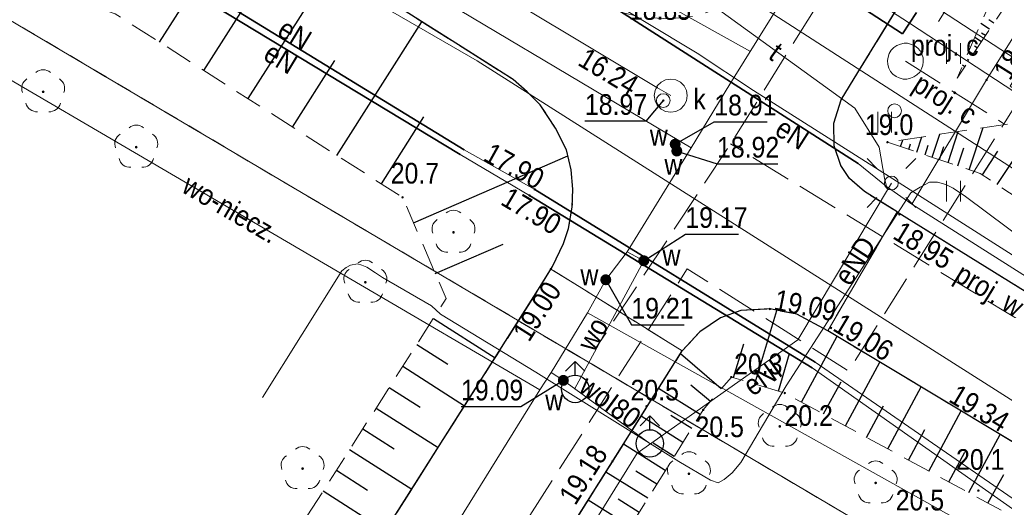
# Model space of a CAD drawing. Header units: metres. Extents: x 6530877 to 6534102, y 6042175 to 6045327.
# Tile 28 of 76: x 6533001 to 6533037, y 6044076 to 6044094. Entities that reach past the tile are written whole.
import ezdxf
from ezdxf.enums import TextEntityAlignment as Align

# ---------------------------------------------------------------- set-up
doc = ezdxf.new("R2010")
doc.units = ezdxf.units.M
doc.header["$MEASUREMENT"] = 0
for name, pattern in [('1.0_0.5', [1.5, 1, -0.5]), ('1.5_0.5', [2, 1.5, -0.5]), ('219-500', [0]), ('egug-500', [1, 0.5, -0.5])]:
    doc.linetypes.add(name, pattern=pattern)
doc.layers.get('0').update_dxf_attribs({"color": 2, "linetype": 'CONTINUOUS', "lineweight": 5})
for name, color, linetype in [('000 Inne (niezydentyfikowane)', 7, 'CONTINUOUS'), ('218-kontur użytku gruntowego', 7, 'CONTINUOUS'), ('219-działka ewidencyjna', 7, 'CONTINUOUS'), ('ciepłownicze urządzenie techniczne - ob. projektowany', 7, 'CONTINUOUS'), ('ciepłownicze urządzenie techniczne - ob. projektowany-Atr17', 7, 'CONTINUOUS'), ('drzewo liściaste', 7, 'CONTINUOUS'), ('hydrant', 7, 'CONTINUOUS'), ('jezdnia', 7, 'CONTINUOUS'), ('komora podziemna', 7, 'CONTINUOUS'), ('komora podziemna - ob. projektowany', 7, 'CONTINUOUS'), ('krawężnik', 7, 'CONTINUOUS'), ('latarnia', 7, 'CONTINUOUS'), ('obudowa ochronna przewodu', 7, 'CONTINUOUS'), ('pikieta naturalna', 7, 'CONTINUOUS'), ('pikieta naturalna-Atr2', 7, 'CONTINUOUS'), ('pikieta sztuczna', 7, 'CONTINUOUS'), ('pikieta sztuczna-Atr2', 7, 'CONTINUOUS'), ('przewód ciepłowniczy', 7, 'CONTINUOUS'), ('przewód ciepłowniczy - ob. projektowany', 7, 'CONTINUOUS'), ('przewód ciepłowniczy - ob. projektowany-Atr1', 7, 'CONTINUOUS'), ('przewód elektroenergetyczny podziemny', 7, 'CONTINUOUS'), ('przewód elektroenergetyczny podziemny-Atr1', 7, 'CONTINUOUS'), ('przewód kanalizacyjny', 7, 'CONTINUOUS'), ('przewód telekomunikacyjny podziemny', 7, 'CONTINUOUS'), ('przewód telekomunikacyjny podziemny-Atr1', 7, 'CONTINUOUS'), ('przewód wodociągowy', 7, 'CONTINUOUS'), ('przewód wodociągowy - ob. projektowany', 7, 'CONTINUOUS'), ('przewód wodociągowy - ob. projektowany-Atr1', 7, 'CONTINUOUS'), ('przewód wodociągowy-Atr1', 7, 'CONTINUOUS'), ('rzędna', 7, 'CONTINUOUS'), ('rzędna-Atr2', 7, 'CONTINUOUS'), ('skarpa nieumocniona', 7, 'CONTINUOUS'), ('trawnik', 7, 'CONTINUOUS'), ('właz do komory lub kanału - okrągły', 7, 'CONTINUOUS'), ('właz do komory lub kanału - okrągły-Atr17', 7, 'CONTINUOUS'), ('zasuwa lub zawór', 7, 'CONTINUOUS'), ('zasuwa lub zawór-Atr17', 7, 'CONTINUOUS')]:
    doc.layers.add(name, color=color, linetype=linetype)
doc.styles.get("Standard").update_dxf_attribs({"font": 'Working1250', "width": 0.75})

# ---------------------------------------------------------------- blocks, each defined once
blk = doc.blocks.new('SM01')
at = {"color": 0, "linetype": 'Continuous', "lineweight": 13}
for p, q in [((-0.53, 0.531), (-0.883, 0.884)), ((0.531, 0.531), (0.884, 0.884)), ((-0.53, -0.53), (-0.883, -0.883)), ((0.531, -0.53), (0.884, -0.883))]:
    blk.add_line(p, q, dxfattribs=at)
blk.add_circle((0, 0), 0.25, dxfattribs=at)
blk = doc.blocks.new('TU04')
at = {"color": 0, "linetype": 'Continuous', "lineweight": 13}
for p, q in [((0, 0), (0, 0.75)), ((0.5, 0), (0.5, 0.75))]:
    blk.add_line(p, q, dxfattribs=at)
blk = doc.blocks.new('PW01')
at = {"linetype": 'Continuous', "lineweight": 13}
h = blk.add_hatch(color=0, dxfattribs=at)
edge = h.paths.add_edge_path()
edge.add_arc((0, 0), 0.045, 0, 360)
blk = doc.blocks.new('SUWH')
at = {"color": 0, "linetype": 'Continuous'}
for p in [(-0.354, 0.646), (0, 0.5), (0.354, 0.646)]:
    blk.add_line(p, (0, 1), dxfattribs=at)
blk.add_circle((0, 0), 0.5, dxfattribs=at)
blk = doc.blocks.new('US25')
at = {"linetype": 'Continuous', "lineweight": 0}
h = blk.add_hatch(color=0, dxfattribs=at)
edge = h.paths.add_edge_path()
edge.add_arc((0, 0), 0.2, 0, 360)
blk = doc.blocks.new('US22')
at = {"color": 0, "linetype": 'Continuous', "lineweight": 13}
blk.add_circle((0, 0), 0.25, dxfattribs=at)
blk = doc.blocks.new('OP021')
at = {"linetype": 'Continuous', "lineweight": 13}
h = blk.add_hatch(color=0, dxfattribs=at)
edge = h.paths.add_edge_path()
edge.add_arc((0, 0), 0.05, 0, 360)
at = {"color": 0, "linetype": 'Continuous', "lineweight": 13}
for centre, start, end in [((0, 0.4), 49.272, 130.728), ((-0.38, 0.124), 121.308, 202.548), ((0.38, 0.124), 337.452, 58.692), ((-0.235, -0.324), 193.221, 274.871), ((0.235, -0.324), 265.129, 346.779)]:
    blk.add_arc(centre, 0.4, start, end, dxfattribs=at)
blk = doc.blocks.new('US15')
at = {"color": 0, "linetype": 'Continuous', "lineweight": 13}
blk.add_circle((0, 0), 0.25, dxfattribs=at)

msp = doc.modelspace()

# ---------------------------------------------------------------- linework, layer by layer
at = {"layer": '000 Inne (niezydentyfikowane)', "color": 7, "linetype": 'Continuous', "lineweight": 25, "flags": 128}
for points in [[(6533005.98, 6044093.03), (6533009.05, 6044097.84)], [(6533009.19, 6044090.98), (6533012.27, 6044095.81)], [(6533007.58, 6044092), (6533009.12, 6044094.41)], [(6533036.27, 6044093.72), (6533036.09, 6044093.84)], [(6533012.41, 6044088.92), (6533015.5, 6044093.77)], [(6533036.12, 6044093.5), (6533035.8, 6044093.71)], [(6533035.82, 6044093.04), (6533035.58, 6044093.2)], [(6533035.97, 6044093.27), (6533035.83, 6044093.36)], [(6533035.67, 6044092.82), (6533035.57, 6044092.88)], [(6533035.37, 6044092.36), (6533035.31, 6044092.4)], [(6533035.52, 6044092.59), (6533035.36, 6044092.69)], [(6533010.8, 6044089.95), (6533012.34, 6044092.37)], [(6533035.22, 6044092.14), (6533035.14, 6044092.19)], [(6533014.03, 6044087.89), (6533015.57, 6044090.32)], [(6533035.38, 6044088.4), (6533035.89, 6044089.93)], [(6533033.48, 6044089.04), (6533033.66, 6044089.59)], [(6533034.03, 6044088.86), (6533034.31, 6044089.69)], [(6533034.61, 6044088.66), (6533034.98, 6044089.79)], [(6533036.39, 6044087.87), (6533037.54, 6044089.6)], [(6533032.88, 6044089.24), (6533032.97, 6044089.48)], [(6533033.18, 6044089.14), (6533033.25, 6044089.34)], [(6533033.78, 6044088.94), (6533033.89, 6044089.29)], [(6533034.3, 6044088.77), (6533034.46, 6044089.25)], [(6533034.96, 6044088.54), (6533035.18, 6044089.2)], [(6533015.2, 6044086.48), (6533020.8, 6044088.9)], [(6533035.86, 6044088.22), (6533036.42, 6044089.07)], [(6533015.99, 6044084.64), (6533018.45, 6044085.7)], [(6533027.59, 6044080.63), (6533028.39, 6044083.3)], [(6533015.92, 6044083.01), (6533018.16, 6044081.58)], [(6533015.32, 6044082.06), (6533016.44, 6044081.35)], [(6533026.82, 6044080.86), (6533027.19, 6044082.09)], [(6533029.29, 6044079.97), (6533030.58, 6044082.36)], [(6533026.37, 6044080.45), (6533024.89, 6044081.72)], [(6533028.45, 6044080.37), (6533028.85, 6044081.73)], [(6533030.88, 6044079.11), (6533032.13, 6044081.42)], [(6533014.81, 6044081.27), (6533017.05, 6044079.83)], [(6533030.09, 6044079.54), (6533030.73, 6044080.71)], [(6533014.32, 6044080.5), (6533015.44, 6044079.79)], [(6533025.61, 6044079.52), (6533024.1, 6044080.46)], [(6533025.98, 6044079.99), (6533025.27, 6044080.59)], [(6533032.42, 6044078.28), (6533033.63, 6044080.52)], [(6533013.84, 6044079.75), (6533016.09, 6044078.32)], [(6533031.65, 6044078.69), (6533032.27, 6044079.83)], [(6533033.91, 6044077.47), (6533035.09, 6044079.65)], [(6533024.98, 6044078.51), (6533023.46, 6044079.46)], [(6533025.3, 6044079.01), (6533024.54, 6044079.49)], [(6533013.36, 6044079), (6533014.49, 6044078.28)], [(6533033.17, 6044077.87), (6533033.77, 6044078.98)], [(6533024.66, 6044078), (6533023.9, 6044078.48)], [(6533035.36, 6044076.69), (6533036.5, 6044078.8)], [(6533012.88, 6044078.25), (6533015.14, 6044076.81)], [(6533024.34, 6044077.49), (6533022.82, 6044078.44)], [(6533034.64, 6044077.08), (6533035.22, 6044078.15)], [(6533012.4, 6044077.5), (6533013.53, 6044076.78)], [(6533023.71, 6044076.48), (6533022.18, 6044077.43)], [(6533024.03, 6044076.99), (6533023.27, 6044077.46)], [(6533036.06, 6044076.3), (6533036.63, 6044077.34)], [(6533011.92, 6044076.75), (6533014.18, 6044075.3)], [(6533023.07, 6044075.46), (6533021.54, 6044076.41)], [(6533023.39, 6044075.97), (6533022.63, 6044076.45)]]:
    msp.add_lwpolyline(points, dxfattribs=at)
at = {"layer": '218-kontur użytku gruntowego', "color": 3, "linetype": 'egug-500', "lineweight": 18, "flags": 128}
for points in [[(6533053.11, 6044062.78), (6532996.7, 6044096.1)], [(6532996.7, 6044096.1), (6533053.11, 6044062.78)]]:
    msp.add_lwpolyline(points, dxfattribs=at)
at = {"layer": '219-działka ewidencyjna', "color": 3, "linetype": '219-500', "lineweight": 18, "flags": 128}
msp.add_lwpolyline([(6532996.7, 6044096.1), (6533053.11, 6044062.78)], dxfattribs=at)
at = {"layer": 'ciepłownicze urządzenie techniczne - ob. projektowany', "color": 212, "linetype": 'Continuous', "lineweight": 18, "flags": 128}
msp.add_lwpolyline([(6533032.84, 6044091.73), (6533032.72, 6044091.78), (6533032.61, 6044091.87), (6533032.52, 6044091.97), (6533032.46, 6044092.09), (6533032.42, 6044092.22), (6533032.41, 6044092.36), (6533032.43, 6044092.49), (6533032.47, 6044092.62), (6533032.54, 6044092.74), (6533032.64, 6044092.83), (6533032.75, 6044092.91), (6533032.88, 6044092.96), (6533033.01, 6044092.99), (6533033.14, 6044092.99), (6533033.28, 6044092.95), (6533033.4, 6044092.9), (6533033.51, 6044092.81), (6533033.6, 6044092.71), (6533033.66, 6044092.59), (6533033.7, 6044092.46), (6533033.71, 6044092.32), (6533033.69, 6044092.19), (6533033.65, 6044092.06), (6533033.58, 6044091.94), (6533033.48, 6044091.85), (6533033.37, 6044091.77), (6533033.25, 6044091.72), (6533033.11, 6044091.69), (6533032.98, 6044091.69)], close=True, dxfattribs=at)
at = {"layer": 'jezdnia', "color": 7, "linetype": '1.5_0.5', "lineweight": 18, "flags": 128}
for points in [[(6533024.96, 6044081.83), (6533020.19, 6044084.8), (6533020.24, 6044084.89), (6533020.64, 6044085.72), (6533020.83, 6044086.27), (6533020.96, 6044087.04), (6533020.99, 6044087.7), (6533020.92, 6044088.4), (6533020.75, 6044089.12), (6533020.36, 6044089.91), (6533019.8, 6044090.76), (6533019.32, 6044091.23), (6533018.82, 6044091.67), (6533016.83, 6044092.93), (6533005.68, 6044099.97), (6532996.78, 6044105.58), (6532987.55, 6044111.41), (6532974.86, 6044119.37), (6532974.22, 6044119.7), (6532973.04, 6044119.99), (6532972.18, 6044120.03), (6532971.3, 6044119.84), (6532970.25, 6044119.51), (6532970.32, 6044119.38), (6532969.67, 6044119.01), (6532969.01, 6044118.5), (6532968.48, 6044117.88), (6532967.71, 6044116.66), (6532966.83, 6044115.27), (6532961.38, 6044118.72), (6532962.32, 6044120.26), (6532963.15, 6044121.61), (6532963.37, 6044122.22), (6532963.53, 6044122.77), (6532963.57, 6044123.62), (6532963.74, 6044123.63), (6532963.74, 6044124.33), (6532963.61, 6044125), (6532963.41, 6044125.53), (6532963.12, 6044126.09), (6532962.74, 6044126.61), (6532962.29, 6044127.03), (6532961.75, 6044127.47), (6532961.47, 6044127.67), (6532955.61, 6044131.41), (6532953.72, 6044132.6), (6532952.23, 6044133.62), (6532951.35, 6044134.4), (6532950.62, 6044135.14), (6532949.95, 6044136.01), (6532949.6, 6044136.64), (6532949.23, 6044137.57), (6532948.94, 6044138.57), (6532948.73, 6044139.57), (6532948.56, 6044140.58), (6532948.46, 6044141.69), (6532948.47, 6044146.27), (6532949.77, 6044150.48), (6532951.62, 6044153.22), (6532958.8, 6044164.51), (6532962.9, 6044170.97), (6532967.95, 6044178.89), (6532973.65, 6044187.84), (6532977.09, 6044193.29), (6532978.48, 6044195.42), (6532978.96, 6044196.18), (6532982.38, 6044193.96), (6532962.44, 6044162.85), (6532958.36, 6044156.07), (6532958.41, 6044154.75), (6532958.56, 6044150.75), (6532960.14, 6044145.78), (6532963.23, 6044142.39), (6532961.23, 6044142.7), (6532959.57, 6044142.04), (6532958.2, 6044140.86), (6532957.37, 6044139.34), (6532956.95, 6044137.28), (6532957.41, 6044135.58), (6532958.36, 6044134.42), (6532960.51, 6044132.96), (6532971.65, 6044126.06), (6532981.42, 6044120), (6532989.05, 6044115.2), (6532993.82, 6044112.22), (6533006.43, 6044104.24), (6533014.62, 6044099.08), (6533020.39, 6044095.45), (6533021.92, 6044094.47), (6533022.81, 6044094.09), (6533023.55, 6044093.93), (6533023.85, 6044093.91), (6533024.47, 6044093.88), (6533025.48, 6044093.97), (6533026.31, 6044094.28), (6533027.06, 6044094.74), (6533027.52, 6044095.09), (6533029.07, 6044097.57), (6533032.11, 6044102.44), (6533036.22, 6044099.78), (6533032.9, 6044094.47), (6533031.33, 6044091.93), (6533030.73, 6044090.94), (6533030.46, 6044090.09), (6533030.47, 6044089.27), (6533030.72, 6044088.55), (6533031.03, 6044088.08), (6533031.57, 6044087.61), (6533032.76, 6044086.87), (6533030.24, 6044082.56), (6533029.12, 6044083.16), (6533028.14, 6044083.35), (6533027.09, 6044083.3), (6533026.35, 6044083.03), (6533025.59, 6044082.52)], [(6533024.96, 6044081.83), (6533016.43, 6044068.31), (6533016.06, 6044067.74), (6533012.41, 6044061.98), (6533009.29, 6044057.05), (6533006.23, 6044052.2), (6533003.74, 6044048.35), (6532998.65, 6044040.26), (6532995.73, 6044042.12), (6532984.15, 6044049.43), (6532972.84, 6044056.62), (6532977.34, 6044063.72), (6532978.98, 6044066.32), (6532983.57, 6044073.56), (6533001.7, 6044062.04), (6533002.56, 6044061.6), (6533003.19, 6044061.44), (6533003.81, 6044061.41), (6533004.33, 6044061.49), (6533004.79, 6044061.63), (6533005.18, 6044061.82), (6533005.74, 6044062.18), (6533006.09, 6044062.56), (6533006.82, 6044063.71), (6533019.8, 6044084.16), (6533020.19, 6044084.8)]]:
    msp.add_lwpolyline(points, close=True, dxfattribs=at)
msp.add_lwpolyline([(6533030.24, 6044082.56), (6533032.76, 6044086.87), (6533038.01, 6044083.62)], dxfattribs=at)
at = {"layer": 'komora podziemna', "color": 34, "linetype": 'Continuous', "lineweight": 18, "flags": 128}
msp.add_lwpolyline([(6533024.54, 6044091.69), (6533024.73, 6044091.66), (6533024.89, 6044091.58), (6533025.03, 6044091.44), (6533025.11, 6044091.28), (6533025.14, 6044091.09), (6533025.11, 6044090.9), (6533025.03, 6044090.74), (6533024.89, 6044090.6), (6533024.73, 6044090.52), (6533024.54, 6044090.49), (6533024.35, 6044090.52), (6533024.19, 6044090.6), (6533024.05, 6044090.74), (6533023.97, 6044090.9), (6533023.94, 6044091.09), (6533023.97, 6044091.28), (6533024.05, 6044091.44), (6533024.19, 6044091.58), (6533024.35, 6044091.66)], close=True, dxfattribs=at)
at = {"layer": 'krawężnik', "color": 7, "linetype": 'Continuous', "lineweight": 25, "flags": 128}
for points in [[(6533006.82, 6044063.71), (6533019.8, 6044084.16), (6533020.24, 6044084.89), (6533020.64, 6044085.72), (6533020.83, 6044086.27), (6533020.96, 6044087.04), (6533020.99, 6044087.7), (6533020.92, 6044088.4), (6533020.75, 6044089.12), (6533020.36, 6044089.91), (6533019.8, 6044090.76), (6533019.32, 6044091.23), (6533018.82, 6044091.67), (6533016.83, 6044092.93), (6533005.68, 6044099.97), (6533005.08, 6044100.16), (6533004.15, 6044100.46), (6533003.29, 6044100.54), (6533002.38, 6044100.44), (6533001.58, 6044100.19), (6533000.55, 6044099.66)], [(6533032.76, 6044086.87), (6533031.57, 6044087.61), (6533031.03, 6044088.08), (6533030.72, 6044088.55), (6533030.47, 6044089.27), (6533030.46, 6044090.09), (6533030.73, 6044090.94), (6533031.33, 6044091.93), (6533032.9, 6044094.47), (6533036.22, 6044099.78)], [(6533032.76, 6044086.87), (6533038.01, 6044083.62), (6533042.76, 6044080.71), (6533049.36, 6044076.6), (6533057.84, 6044071.51), (6533063.34, 6044068.15), (6533065.09, 6044067.08), (6533069.5, 6044064.35)], [(6533046.72, 6044072.59), (6533040.77, 6044076.23), (6533030.24, 6044082.56), (6533029.12, 6044083.16), (6533028.14, 6044083.35), (6533027.09, 6044083.3), (6533026.35, 6044083.03), (6533025.59, 6044082.52), (6533024.96, 6044081.83)], [(6532972.84, 6044056.62), (6532984.15, 6044049.43), (6532995.73, 6044042.12), (6532998.65, 6044040.26), (6533003.74, 6044048.35), (6533006.23, 6044052.2), (6533009.29, 6044057.05), (6533012.41, 6044061.98), (6533016.06, 6044067.74), (6533016.43, 6044068.31), (6533024.96, 6044081.83)]]:
    msp.add_lwpolyline(points, dxfattribs=at)
at = {"layer": 'obudowa ochronna przewodu', "color": 0, "lineweight": 35}
for p, q in [((6533032.9582, 6044093.3328), (6533027.9282, 6044096.6028)), ((6533033.4618, 6044094.1072), (6533033.21, 6044093.72)), ((6533032.9582, 6044093.3328), (6533033.21, 6044093.72))]:
    msp.add_line(p, q, dxfattribs=at)
at = {"layer": 'obudowa ochronna przewodu', "color": 7, "linetype": 'Continuous', "lineweight": 35, "flags": 128}
for points in [[(6533017.04, 6044089.12), (6532990.16, 6044105.55), (6532970.86, 6044116.77), (6532976.44, 6044125.13)], [(6532975.1, 6044124.68), (6532974, 6044123.52), (6532973.75, 6044122.92), (6532970.2, 6044115.86), (6532989.85, 6044105.29), (6533016.89, 6044088.96)], [(6533022.55, 6044094.25), (6533031.34, 6044088.63)], [(6533019.41, 6044087.47), (6533029.68, 6044081.22)], [(6533029.79, 6044081.42), (6533019.6, 6044087.69)]]:
    msp.add_lwpolyline(points, dxfattribs=at)
at = {"layer": 'przewód ciepłowniczy', "color": 212, "linetype": 'Continuous', "lineweight": 18, "flags": 128}
for points in [[(6533047.87, 6044085.38), (6533033.78, 6044094.55), (6533028.77, 6044097.78), (6533017.71, 6044104.75), (6532996.85, 6044117.48), (6532981.5, 6044126.44), (6532953.14, 6044142.96), (6532952.95, 6044143.73), (6532969.46, 6044175.08), (6532969.16, 6044175.86), (6532957.07, 6044181.64), (6532948.72, 6044185.36), (6532948.29, 6044185.55), (6532948.04, 6044186.32), (6532948.92, 6044188.24), (6532948.62, 6044189.02), (6532940.69, 6044192.29)], [(6532940.29, 6044191.47), (6532947.3, 6044188.46), (6532947.57, 6044187.69), (6532946.72, 6044185.89), (6532946.94, 6044185.11), (6532948.32, 6044184.48), (6532956.5, 6044180.76), (6532967.92, 6044175.46), (6532968.16, 6044174.68), (6532951.42, 6044143.28), (6532951.6, 6044142.46), (6532980.24, 6044126.16), (6532995.85, 6044116.94), (6533017.79, 6044103.58), (6533028.18, 6044096.99), (6533033.21, 6044093.72), (6533046.4, 6044085.08)]]:
    msp.add_lwpolyline(points, dxfattribs=at)
at = {"layer": 'przewód ciepłowniczy - ob. projektowany', "color": 212, "linetype": '1.5_0.5', "lineweight": 18, "flags": 128}
for points in [[(6533034.26, 6044093.78), (6533035.75, 6044096.13), (6533039.09, 6044093.93), (6533036.62, 6044090.04), (6533030.99, 6044081.1), (6533025.14, 6044084.81), (6533001.65, 6044048.03), (6532999.26, 6044049.54), (6532997.65, 6044047), (6533000.36, 6044045.25), (6532983.91, 6044019.4), (6532981.36, 6044021.03), (6532963.15, 6043992.64), (6532959.4, 6043995), (6532955.13, 6043997.41), (6532948.9, 6043986.51), (6532952.7, 6043984.45), (6532935.18, 6043951.11), (6532928.34, 6043938.1), (6532930.6, 6043936.93), (6532929.54, 6043934.88), (6532927.29, 6043936.02), (6532906.92, 6043897.01), (6532909.21, 6043895.77), (6532902.51, 6043882.97), (6532891.77, 6043888.56)], [(6533033.06, 6044092.34), (6533036.64, 6044090.07)]]:
    msp.add_lwpolyline(points, dxfattribs=at)
at = {"layer": 'przewód elektroenergetyczny podziemny', "color": 1, "linetype": 'Continuous', "lineweight": 18, "flags": 128}
for points in [[(6532976.44, 6044125.13), (6532970.86, 6044116.77), (6532990.16, 6044105.55), (6533017.04, 6044089.12), (6533019.6, 6044087.69), (6533029.79, 6044081.42)], [(6532975.1, 6044124.68), (6532974, 6044123.52), (6532973.75, 6044122.92), (6532970.2, 6044115.86), (6532989.85, 6044105.29), (6533016.89, 6044088.96), (6533019.41, 6044087.47), (6533029.68, 6044081.22)], [(6533003, 6044106.57), (6533003.28, 6044106.06), (6533004.17, 6044105.22), (6533008.09, 6044103), (6533012.36, 6044100.42), (6533016.37, 6044098.16), (6533021.02, 6044095.46), (6533021.73, 6044094.9), (6533025.5, 6044092.63), (6533027.55, 6044091.27), (6533032.97, 6044087.84), (6533037.51, 6044084.95), (6533039.5, 6044083.63)], [(6533033.3, 6044087.15), (6533036.01, 6044091.66), (6533042.96, 6044102.75)], [(6533022.55, 6044094.25), (6533031.34, 6044088.63), (6533032.38, 6044087.79)], [(6533009.71, 6044080.14), (6533012.6, 6044084.73), (6533012.75, 6044084.85), (6533012.91, 6044084.94), (6533013.17, 6044084.99), (6533013.32, 6044084.94), (6533013.5, 6044084.87), (6533013.82, 6044084.66), (6533014.07, 6044084.49), (6533015.85, 6044083.46), (6533016.18, 6044083.16), (6533019.64, 6044081.06), (6533024.83, 6044077.82), (6533025.98, 6044077.14), (6533026.26, 6044077.04), (6533026.48, 6044077.16), (6533026.77, 6044077.41), (6533027.08, 6044077.78), (6533028.73, 6044080.56), (6533033.26, 6044087.56), (6533033.6, 6044087.77), (6533033.93, 6044087.95), (6533034.23, 6044087.95), (6533034.53, 6044087.87), (6533034.8, 6044087.73), (6533035.24, 6044087.43), (6533038.25, 6044085.19)], [(6533020.35, 6044073.34), (6533023.32, 6044078.12), (6533029.15, 6044082.23), (6533032.55, 6044087.92)], [(6533032.38, 6044087.79), (6533033.3, 6044087.15)], [(6533033.3, 6044087.15), (6533039.28, 6044083.37), (6533047, 6044078.78)], [(6533051.14, 6044065.15), (6533045.5, 6044070.58), (6533029.79, 6044081.42)], [(6533029.68, 6044081.22), (6533045.21, 6044070.3), (6533051, 6044064.84)]]:
    msp.add_lwpolyline(points, dxfattribs=at)
at = {"layer": 'przewód kanalizacyjny', "color": 34, "linetype": 'Continuous', "lineweight": 18, "flags": 128}
msp.add_lwpolyline([(6533024.54, 6044091.09), (6533024.03, 6044091.39), (6533006.74, 6044101.75), (6533006.23, 6044102.06)], dxfattribs=at)
at = {"layer": 'przewód telekomunikacyjny podziemny', "color": 30, "linetype": 'Continuous', "lineweight": 18, "flags": 128}
for points in [[(6533011.17, 6044103.23), (6533024.88, 6044096.24), (6533057.28, 6044075.37), (6533067.37, 6044069.12), (6533073.72, 6044065.79), (6533080.2, 6044065.17), (6533080.73, 6044065.09)], [(6533032.38, 6044087.79), (6533032.3, 6044088.09), (6533032.11, 6044089.22), (6533031.22, 6044090.63), (6533026.05, 6044094.37), (6533021.39, 6044097.26), (6533020.77, 6044097.43), (6533020.51, 6044097.13), (6533017.99, 6044096.81), (6533017.78, 6044096.77)]]:
    msp.add_lwpolyline(points, dxfattribs=at)
at = {"layer": 'przewód wodociągowy', "color": 5, "linetype": 'Continuous', "lineweight": 18, "flags": 128}
for points in [[(6533017.51, 6044092.35), (6533002.43, 6044101.06), (6532998.48, 6044103.53), (6532988.46, 6044109.67), (6532983.14, 6044112.92), (6532970.75, 6044120.74), (6532946.01, 6044136.46), (6532939.59, 6044139.83)], [(6533022.18, 6044084.41), (6533022.96, 6044085.42), (6533025.28, 6044089.2), (6533026.69, 6044091.51), (6533046.66, 6044123.54), (6533044.63, 6044124.6)], [(6532987.89, 6044108.13), (6532989.36, 6044110.54), (6533025.28, 6044089.2)], [(6533027.43, 6044092.69), (6532997.54, 6044109.33)], [(6533019.79, 6044080.42), (6532999.18, 6044092.46), (6532998.52, 6044092.93)], [(6533017.51, 6044092.35), (6533036.07, 6044080.59), (6533046.96, 6044073.66), (6533049.73, 6044071.75), (6533065.29, 6044062.83), (6533074.49, 6044057.26), (6533073.82, 6044055.93)], [(6533022.96, 6044085.42), (6533023.56, 6044085.1), (6533021.05, 6044080.44)], [(6533022.18, 6044084.41), (6533021.52, 6044083.21), (6533020.2, 6044081.04), (6533019.79, 6044080.42), (6533008.79, 6044062.71), (6532983.5, 6044023.95), (6532997.25, 6044014.41), (6533005.72, 6044009.24), (6533016.99, 6043995.08)], [(6533021.52, 6044083.21), (6533065.24, 6044058.79), (6533096.72, 6044063.23), (6533097.46, 6044063.61)], [(6533020.2, 6044081.04), (6533020.64, 6044080.76), (6533023.78, 6044078.47)]]:
    msp.add_lwpolyline(points, dxfattribs=at)
at = {"layer": 'przewód wodociągowy - ob. projektowany', "color": 5, "linetype": '1.5_0.5', "lineweight": 18, "flags": 128}
for points in [[(6533069.51, 6044156.68), (6533050.8, 6044127.66), (6533047.04, 6044121.77), (6533026.71, 6044089.34), (6533021.8, 6044081.9)], [(6533099.63, 6044074.06), (6533099.24, 6044073.5), (6533100.9, 6044065.84), (6533101.41, 6044065.34), (6533100.55, 6044064.24), (6533098.48, 6044063.82), (6533097.87, 6044063.61), (6533079.93, 6044060.96), (6533071.06, 6044062.27), (6533026.71, 6044089.34)]]:
    msp.add_lwpolyline(points, dxfattribs=at)
at = {"layer": 'rzędna-Atr2', "color": 7, "flags": 128}
for points in [[(6533024.27, 6044090.91), (6533023.64, 6044090.16), (6533021.422, 6044090.16)], [(6533024.7, 6044089.33), (6533026.12, 6044090.14), (6533028.041, 6044090.14)], [(6533024.76, 6044089.08), (6533026.22, 6044088.61), (6533028.433, 6044088.61)], [(6533023.56, 6044085.1), (6533025.07, 6044086.06), (6533026.996, 6044086.06)], [(6533022.18, 6044084.41), (6533023.11, 6044082.77), (6533025.031, 6044082.77)], [(6533020.64, 6044080.76), (6533019.1, 6044079.8), (6533016.924, 6044079.8)]]:
    msp.add_lwpolyline(points, dxfattribs=at)
at = {"layer": 'skarpa nieumocniona', "color": 7, "linetype": '1.0_0.5', "lineweight": 18, "flags": 128}
for points in [[(6532997.88, 6044095.87), (6532998.66, 6044095.86), (6533001.65, 6044095.03), (6533004.36, 6044094.06), (6533014.8, 6044087.4), (6533016.38, 6044083.73), (6533008.09, 6044070.75), (6533004.24, 6044064.05), (6533000.48, 6044065.38), (6532985.63, 6044074.85), (6532983.57, 6044073.56), (6533001.7, 6044062.04), (6533002.56, 6044061.6), (6533003.19, 6044061.44), (6533003.81, 6044061.41), (6533004.33, 6044061.49), (6533004.79, 6044061.63), (6533005.18, 6044061.82), (6533005.74, 6044062.18), (6533006.09, 6044062.56), (6533006.82, 6044063.71), (6533019.8, 6044084.16), (6533020.24, 6044084.89), (6533020.64, 6044085.72), (6533020.83, 6044086.27), (6533020.96, 6044087.04), (6533020.99, 6044087.7), (6533020.92, 6044088.4), (6533020.75, 6044089.12), (6533020.36, 6044089.91), (6533019.8, 6044090.76), (6533019.32, 6044091.23), (6533018.82, 6044091.67), (6533016.83, 6044092.93), (6533005.68, 6044099.97), (6533004.15, 6044100.46), (6533003.29, 6044100.54), (6533002.38, 6044100.44), (6533001.58, 6044100.19), (6533000.55, 6044099.66), (6532999.48, 6044098.66), (6532999.59, 6044098.57)], [(6532997.88, 6044095.87), (6532998.66, 6044095.86), (6533001.65, 6044095.03), (6533004.36, 6044094.06), (6533014.8, 6044087.4), (6533016.38, 6044083.73), (6533008.09, 6044070.75), (6533004.24, 6044064.05), (6533000.48, 6044065.38), (6532985.63, 6044074.85), (6532983.57, 6044073.56), (6533001.7, 6044062.04), (6533002.56, 6044061.6), (6533003.19, 6044061.44), (6533003.81, 6044061.41), (6533004.33, 6044061.49), (6533004.79, 6044061.63), (6533005.18, 6044061.82), (6533005.74, 6044062.18), (6533006.09, 6044062.56), (6533006.82, 6044063.71), (6533019.8, 6044084.16), (6533020.24, 6044084.89), (6533020.64, 6044085.72), (6533020.83, 6044086.27), (6533020.96, 6044087.04), (6533020.99, 6044087.7), (6533020.92, 6044088.4), (6533020.75, 6044089.12), (6533020.36, 6044089.91), (6533019.8, 6044090.76), (6533019.32, 6044091.23), (6533018.82, 6044091.67), (6533016.83, 6044092.93), (6533005.68, 6044099.97), (6533004.15, 6044100.46), (6533003.29, 6044100.54), (6533002.38, 6044100.44), (6533001.58, 6044100.19), (6533000.55, 6044099.66), (6532999.48, 6044098.66), (6532999.59, 6044098.57)], [(6533039.36, 6044098.36), (6533038.12, 6044099.06), (6533034.94, 6044091.72)], [(6533039.36, 6044098.36), (6533038.12, 6044099.06), (6533034.94, 6044091.72)], [(6533032.41, 6044089.4), (6533035.78, 6044088.27), (6533047.5, 6044080.51), (6533054.01, 6044076.52), (6533060.05, 6044073.29), (6533064.49, 6044070.06), (6533066.19, 6044072.91), (6533055.95, 6044079.42), (6533050.09, 6044083.06), (6533043.03, 6044086.33), (6533036.77, 6044090.06)], [(6533032.41, 6044089.4), (6533035.78, 6044088.27), (6533047.5, 6044080.51), (6533054.01, 6044076.52), (6533060.05, 6044073.29), (6533064.49, 6044070.06), (6533066.19, 6044072.91), (6533055.95, 6044079.42), (6533050.09, 6044083.06), (6533043.03, 6044086.33), (6533036.77, 6044090.06)], [(6533053.86, 6044068.24), (6533046.72, 6044072.59), (6533040.77, 6044076.23), (6533030.24, 6044082.56), (6533029.12, 6044083.16), (6533028.14, 6044083.35), (6533027.09, 6044083.3), (6533026.35, 6044083.03), (6533026.35, 6044083.03), (6533025.59, 6044082.52), (6533024.96, 6044081.83), (6533016.43, 6044068.31), (6533006.23, 6044052.2), (6532998.66, 6044040.27), (6532999.48, 6044039.13), (6533007.6, 6044051.16), (6533017.89, 6044067.18), (6533025.72, 6044079.69), (6533026.74, 6044080.88), (6533028.68, 6044080.3), (6533049.54, 6044069.01)], [(6533053.86, 6044068.24), (6533046.72, 6044072.59), (6533040.77, 6044076.23), (6533030.24, 6044082.56), (6533029.12, 6044083.16), (6533028.14, 6044083.35), (6533027.09, 6044083.3), (6533026.35, 6044083.03), (6533026.35, 6044083.03), (6533025.59, 6044082.52), (6533024.96, 6044081.83), (6533016.43, 6044068.31), (6533006.23, 6044052.2), (6532998.66, 6044040.27), (6532999.48, 6044039.13), (6533007.6, 6044051.16), (6533017.89, 6044067.18), (6533025.72, 6044079.69), (6533026.74, 6044080.88), (6533028.68, 6044080.3), (6533049.54, 6044069.01)]]:
    msp.add_lwpolyline(points, close=True, dxfattribs=at)
at = {"layer": 'trawnik', "color": 7, "linetype": '1.0_0.5', "lineweight": 18, "flags": 128}
msp.add_lwpolyline([(6533057.84, 6044071.51), (6533063.34, 6044068.15), (6533064.49, 6044070.06), (6533066.19, 6044072.91), (6533055.95, 6044079.42), (6533050.09, 6044083.06), (6533036.86, 6044091.43), (6533042.63, 6044100.95), (6533044.49, 6044103.96), (6533043.57, 6044104.58), (6533042.95, 6044105), (6533041.99, 6044105.58), (6533040.54, 6044106.53), (6533036.22, 6044099.78), (6533032.9, 6044094.47), (6533031.33, 6044091.93), (6533030.73, 6044090.94), (6533030.46, 6044090.09), (6533030.47, 6044089.27), (6533030.72, 6044088.55), (6533031.03, 6044088.08), (6533031.57, 6044087.61), (6533032.76, 6044086.87), (6533038.01, 6044083.62), (6533042.76, 6044080.71), (6533049.36, 6044076.6)], close=True, dxfattribs=at)

# ---------------------------------------------------------------- block references
at = {"layer": 'drzewo liściaste', "color": 94, "linetype": 'Continuous', "lineweight": 18}
for p in [(6533001.75, 6044091.23), (6533005.13, 6044089.22), (6533016.65, 6044086.13), (6533013.45, 6044084.32), (6533028.5, 6044079.09), (6533011.17, 6044077.56), (6533025.2, 6044077.37), (6533031.98, 6044077.04)]:
    msp.add_blockref('OP021', p, dxfattribs=at)
at = {"layer": 'hydrant', "color": 5, "linetype": 'Continuous', "lineweight": 18}
for p in [(6533021.07, 6044080.45), (6533023.78, 6044078.47)]:
    msp.add_blockref('SUWH', p, dxfattribs=at)
at = {"layer": 'komora podziemna - ob. projektowany', "color": 30, "linetype": 'Continuous', "lineweight": 18}
msp.add_blockref('US15', (6533032.67, 6044090.54), dxfattribs=at)
at = {"layer": 'latarnia', "color": 7, "linetype": 'Continuous', "lineweight": 18}
msp.add_blockref('SM01', (6533032.55, 6044087.92), dxfattribs=at)
at = {"layer": 'pikieta naturalna', "color": 7, "linetype": 'Continuous', "lineweight": 13}
for p in [(6533032.41, 6044089.4), (6533014.8, 6044087.4), (6533026.74, 6044080.88), (6533028.68, 6044080.3), (6533023.66, 6044079.82), (6533025.72, 6044079.69), (6533035.71, 6044076.76)]:
    msp.add_blockref('PW01', p, dxfattribs=at)
at = {"layer": 'pikieta sztuczna', "color": 7, "linetype": 'Continuous', "lineweight": 13}
for p in [(6533032.84, 6044086.78), (6533020.19, 6044084.8), (6533028.14, 6044083.35), (6533022.42, 6044077.82)]:
    msp.add_blockref('PW01', p, dxfattribs=at)
at = {"layer": 'pikieta sztuczna', "color": 7, "linetype": 'Continuous', "lineweight": 13, "rotation": 13.172}
msp.add_blockref('PW01', (6533030.36, 6044082.66), dxfattribs=at)
at = {"layer": 'rzędna', "color": 1, "linetype": 'Continuous', "lineweight": 18, "rotation": 57.923}
msp.add_blockref('PW01', (6533036.01, 6044091.66), dxfattribs=at)
at = {"layer": 'rzędna', "color": 34, "linetype": 'Continuous', "lineweight": 18}
for p in [(6533024.03, 6044091.39), (6533024.27, 6044090.91)]:
    msp.add_blockref('PW01', p, dxfattribs=at)
at = {"layer": 'rzędna', "color": 5, "linetype": 'Continuous', "lineweight": 18}
for p in [(6533024.7, 6044089.33), (6533024.76, 6044089.08), (6533023.56, 6044085.1), (6533022.16, 6044084.41), (6533020.64, 6044080.76)]:
    msp.add_blockref('PW01', p, dxfattribs=at)
at = {"layer": 'rzędna', "color": 1, "linetype": 'Continuous', "lineweight": 35}
for p in [(6533019.41, 6044087.47), (6533019.6, 6044087.69)]:
    msp.add_blockref('PW01', p, dxfattribs=at)
at = {"layer": 'trawnik', "color": 7, "linetype": 'Continuous', "lineweight": 18}
for p in [(6533034.559, 6044092.249), (6533032.059, 6044089.749), (6533034.559, 6044087.249)]:
    msp.add_blockref('TU04', p, dxfattribs=at)
at = {"layer": 'właz do komory lub kanału - okrągły', "color": 7, "linetype": 'Continuous', "lineweight": 18}
msp.add_blockref('US22', (6533024.27, 6044090.91), dxfattribs=at)
at = {"layer": 'zasuwa lub zawór', "color": 5, "linetype": 'Continuous', "lineweight": 18}
for p in [(6533024.7, 6044089.33), (6533024.76, 6044089.08), (6533023.56, 6044085.1), (6533022.18, 6044084.41), (6533020.64, 6044080.76)]:
    msp.add_blockref('US25', p, dxfattribs=at)

# ---------------------------------------------------------------- texts
at = {"layer": 'ciepłownicze urządzenie techniczne - ob. projektowany-Atr17', "color": 212, "width": 0.9}
msp.add_text('proj. c', height=0.75, dxfattribs=at).set_placement((6533033.26, 6044092.54))
at = {"layer": 'pikieta naturalna-Atr2', "color": 7, "width": 0.9}
for s, p in [('19.0', (6533031.59, 6044090.41)), ('20.7', (6533014.37, 6044088.65)), ('20.5', (6533032.71, 6044076.79))]:
    msp.add_text(s, height=0.75, dxfattribs=at).set_placement(p, align=Align.TOP_LEFT)
for s, p in [('20.3', (6533026.84, 6044080.98)), ('20.5', (6533023.08, 6044080.03)), ('20.2', (6533028.67, 6044079.11)), ('20.5', (6533025.44, 6044078.7))]:
    msp.add_text(s, height=0.75, dxfattribs=at).set_placement(p)
msp.add_text('20.1', height=0.75, dxfattribs=at).set_placement((6533034.9, 6044077.29), align=Align.BOTTOM_LEFT)
at = {"layer": 'pikieta sztuczna-Atr2', "color": 7, "width": 0.9}
msp.add_text('18.85', height=0.75, dxfattribs=at).set_placement((6533023.02, 6044093.84))
for s, rotation, p in [('18.95', 328.566, (6533032.56, 6044085.93)), ('19.09', -10.972, (6533028.25, 6044083.33)), ('19.06', 329.028, (6533030.38, 6044082.59)), ('19.34', 329.028, (6533034.59, 6044080.01))]:
    msp.add_text(s, height=0.75, rotation=rotation, dxfattribs=at).set_placement(p)
for s, rotation, p in [('19.00', 57.596, (6533018.76, 6044082.52)), ('19.18', 57.713, (6533020.44, 6044076.59))]:
    msp.add_text(s, height=0.75, rotation=rotation, dxfattribs=at).set_placement(p, align=Align.TOP_LEFT)
at = {"layer": 'przewód ciepłowniczy - ob. projektowany-Atr1', "color": 212, "width": 0.9}
msp.add_text('proj. c', height=0.75, rotation=327.622, dxfattribs=at).set_placement((6533033.67, 6044091.95), align=Align.TOP_LEFT)
at = {"layer": 'przewód elektroenergetyczny podziemny-Atr1', "color": 1, "width": 0.9}
for s, rotation, p in [('eN', 328.565, (6533010.2, 6044093.3)), ('eND', 57.091, (6533031.05, 6044084.14))]:
    msp.add_text(s, height=0.75, rotation=rotation, dxfattribs=at).set_placement(p)
for s, rotation, p in [('eN', 328.871, (6533010.08, 6044093.07)), ('eN', -32.593, (6533028.67, 6044090.34)), ('eNI', 35.182, (6533027.08, 6044080.77))]:
    msp.add_text(s, height=0.75, rotation=rotation, dxfattribs=at).set_placement(p, align=Align.TOP_LEFT)
at = {"layer": 'przewód telekomunikacyjny podziemny-Atr1', "color": 30, "width": 0.9}
msp.add_text('t', height=0.75, rotation=324.118, dxfattribs=at).set_placement((6533028.26, 6044092.77), align=Align.MIDDLE_LEFT)
at = {"layer": 'przewód wodociągowy - ob. projektowany-Atr1', "color": 5, "width": 0.9}
msp.add_text('proj. w', height=0.75, rotation=328.601, dxfattribs=at).set_placement((6533034.79, 6044084.41))
at = {"layer": 'przewód wodociągowy-Atr1', "color": 5, "width": 0.9}
msp.add_text('wo-niecz.', height=0.75, rotation=-30.293, dxfattribs=at).set_placement((6533006.92, 6044087.94), align=Align.MIDDLE_LEFT)
for s, rotation, p in [('wo', 61.692, (6533021.76, 6044081.75)), ('woI80', 323.896, (6533021.15, 6044080.39))]:
    msp.add_text(s, height=0.75, rotation=rotation, dxfattribs=at).set_placement(p)
at = {"layer": 'rzędna-Atr2', "color": 1, "width": 0.9}
msp.add_text('18.1', height=0.75, rotation=57.925, dxfattribs=at).set_placement((6533036.22, 6044092), align=Align.TOP_LEFT)
at = {"layer": 'rzędna-Atr2', "color": 34, "width": 0.9}
msp.add_text('16.24', height=0.75, rotation=329.059, dxfattribs=at).set_placement((6533021.12, 6044092.22))
msp.add_text('18.97', height=0.75, dxfattribs=at).set_placement((6533021.422, 6044090.168), align=Align.BOTTOM_LEFT)
at = {"layer": 'rzędna-Atr2', "color": 5, "width": 0.9}
for s, p in [('18.91', (6533026.12, 6044090.147)), ('18.92', (6533026.22, 6044088.618)), ('19.17', (6533025.07, 6044086.067)), ('19.21', (6533023.11, 6044082.777)), ('19.09', (6533016.924, 6044079.808))]:
    msp.add_text(s, height=0.75, dxfattribs=at).set_placement(p, align=Align.BOTTOM_LEFT)
at = {"layer": 'rzędna-Atr2', "color": 1, "width": 0.9}
for rotation, p in [(330.812, (6533017.69, 6044088.76)), (329.405, (6533018.32, 6044087.16))]:
    msp.add_text('17.90', height=0.75, rotation=rotation, dxfattribs=at).set_placement(p)
at = {"layer": 'właz do komory lub kanału - okrągły-Atr17', "color": 7, "width": 0.9}
msp.add_text('k', height=0.75, dxfattribs=at).set_placement((6533025.36, 6044090.59))
at = {"layer": 'zasuwa lub zawór-Atr17', "color": 5, "width": 0.9}
for p in [(6533023.78, 6044089.28), (6533024.31, 6044088.22), (6533024.24, 6044084.92), (6533021.26, 6044084.21), (6533019.98, 6044079.67)]:
    msp.add_text('w', height=0.75, dxfattribs=at).set_placement(p)

doc.saveas('drawing.dxf')
